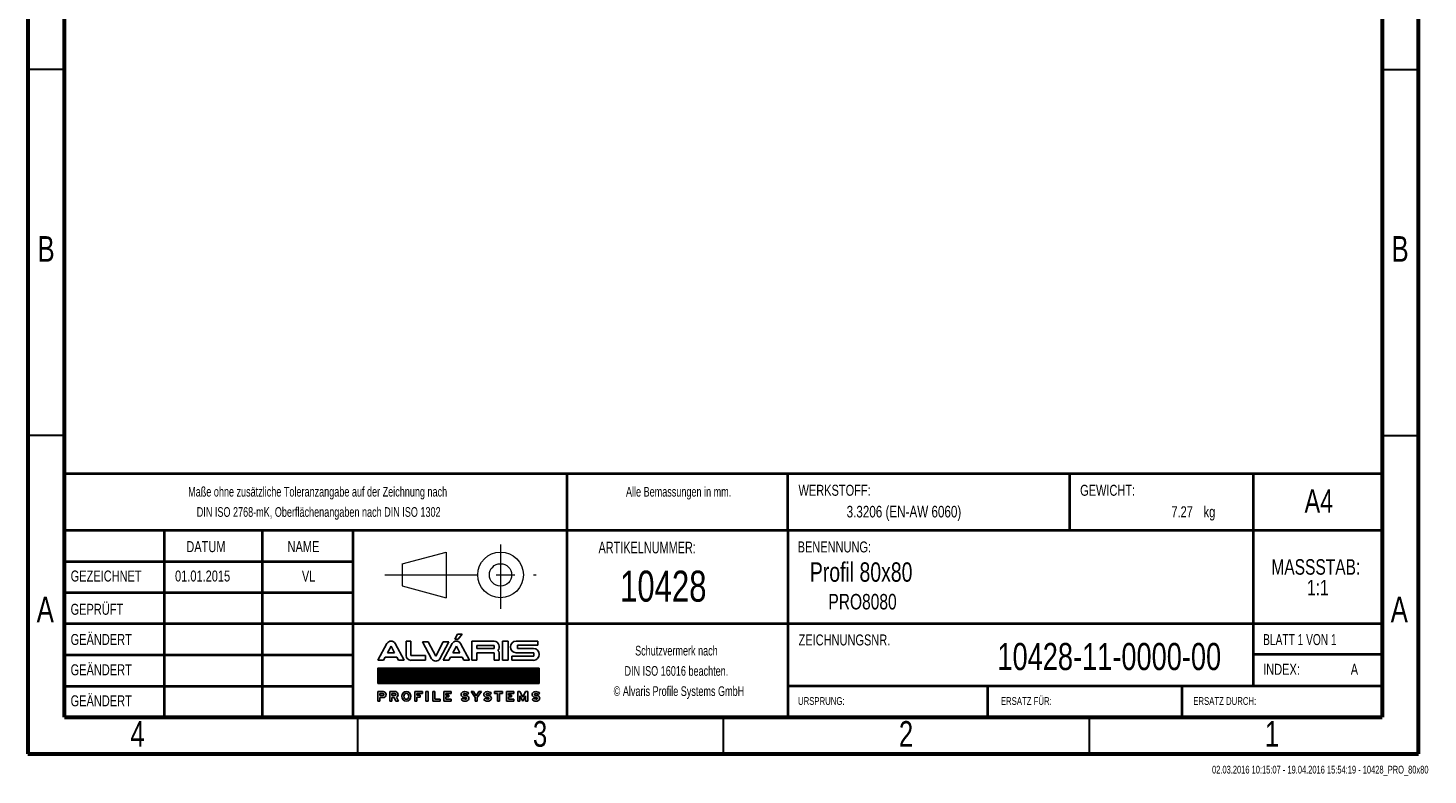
# Model space of a CAD drawing. Header units: millimetres. Extents: x 15 to 206, y 2 to 292.
# Tile 1 of 2: x 15 to 206, y 2 to 104. Entities that reach past the tile are written whole.
import ezdxf

# ---------------------------------------------------------------- set-up
doc = ezdxf.new("R2010")
doc.units = ezdxf.units.MM
doc.header["$PDSIZE"] = -1
doc.linetypes.add('CENTERX2', pattern=[20.32, 12.7, -2.54, 2.54, -2.54])
doc.layers.add('FORMAT', color=7, linetype='Continuous')
doc.layers.add('SLD-0', color=179, linetype='Continuous')
doc.styles.add('SLDTEXTSTYLE0', font='TXT', dxfattribs={"width": 0.75})
doc.styles.add('SLDTEXTSTYLE1', font='TXT', dxfattribs={"width": 0.692308})
doc.styles.add('SLDTEXTSTYLE2', font='TXT', dxfattribs={"width": 0.7})

# ---------------------------------------------------------------- blocks, each defined once
blk = doc.blocks.new('ALVARIS-LOGO_BL1')
at = {"layer": 'SLD-0', "color": 2, "linetype": 'Continuous'}
for p, q in [((-18.5, 130.5), (-6, 152.4)), ((-18.5, 130.5), (-2.9, 130.5)), ((-6, 152.4), (14.6, 152.4)), ((-2.9, 130.5), (14.6, 152.4)), ((-368.6, 33.5), (-327.7, 110.4)), ((-325.1, 67.6), (-308.8, 98.1)), ((-292.6, 67.6), (-325.1, 67.6)), ((-308.8, 98.1), (-292.6, 67.6)), ((-249, 33.5), (-289.9, 110.4)), ((-239.9, 121.2), (-218.3, 121.2)), ((-239.9, 121.2), (-239.9, 55)), ((-218.3, 121.2), (-218.3, 55)), ((-139.8, 117.8), (-165.3, 117.8)), ((-165.3, 117.8), (-124.3, 40.9)), ((-105.4, 53.2), (-139.8, 117.8)), ((-71, 117.8), (-105.4, 53.2)), ((-45.6, 117.8), (-86.5, 40.9)), ((-71.1, 33.5), (-30.2, 110.4)), ((-45.6, 117.8), (-71, 117.8)), ((-27.6, 67.6), (-11.3, 98.1)), ((4.9, 67.6), (-27.6, 67.6)), ((-11.3, 98.1), (4.9, 67.6)), ((48.5, 33.5), (7.6, 110.4)), ((59.3, 33.5), (59.3, 121.2)), ((59.3, 121.2), (161.1, 121.2)), ((82.2, 100.8), (82.2, 88)), ((161.1, 100.8), (82.2, 100.8)), ((82.2, 88), (161.1, 88)), ((82.2, 67.6), (82.2, 33.5)), ((82.2, 67.6), (161.1, 67.6)), ((161.1, 88), (161.1, 100.8)), ((161.1, 67.6), (161.1, 33.5)), ((184, 33.5), (184, 67.6)), ((198.5, 33.5), (198.5, 121.2)), ((198.5, 121.2), (224.9, 121.2)), ((224.9, 33.5), (224.9, 121.2)), ((260.8, 121.2), (359.8, 121.2)), ((341.3, 67.6), (260.8, 67.6)), ((359.8, 102.2), (267.3, 102.2)), ((267.3, 102.2), (267.3, 88)), ((267.3, 88), (340, 88)), ((341.3, 52.7), (341.3, 67.6)), ((359.8, 121.2), (359.8, 102.2)), ((-368.6, 33.5), (-343.2, 33.5)), ((-343.2, 33.5), (-335.2, 48.5)), ((-335.2, 48.5), (-282.4, 48.5)), ((-282.4, 48.5), (-274.4, 33.5)), ((-274.4, 33.5), (-249, 33.5)), ((-218.3, 55), (-151.8, 55)), ((-151.8, 33.5), (-218.3, 33.5)), ((-151.8, 55), (-151.8, 33.5)), ((-71.1, 33.5), (-45.7, 33.5)), ((-45.7, 33.5), (-37.7, 48.5)), ((-37.7, 48.5), (15.1, 48.5)), ((15.1, 48.5), (23.1, 33.5)), ((23.1, 33.5), (48.5, 33.5)), ((82.2, 33.5), (59.3, 33.5)), ((161.1, 33.5), (184, 33.5)), ((224.9, 33.5), (198.5, 33.5)), ((241.1, 33.5), (241.1, 52.7)), ((241.1, 52.7), (341.3, 52.7)), ((241.1, 33.5), (340, 33.5)), ((-368.6, -1.7), (365.4, -1.7)), ((-368.6, -72.5), (-368.6, -1.7)), ((365.4, -1.7), (-368.6, -1.7)), ((-368.6, -1.7), (-368.6, -72.5)), ((-368.6, -71.5), (-298.8, -1.7)), ((-368.6, -67.5), (-302.8, -1.7)), ((-368.6, -63.6), (-306.7, -1.7)), ((-368.6, -59.6), (-310.7, -1.7)), ((-368.6, -55.7), (-314.6, -1.7)), ((-368.6, -51.7), (-318.6, -1.7)), ((-368.6, -47.8), (-322.5, -1.7)), ((-368.6, -43.8), (-326.5, -1.7)), ((-368.6, -39.9), (-330.5, -1.7)), ((-368.6, -35.9), (-334.4, -1.7)), ((-368.6, -31.9), (-338.4, -1.7)), ((-368.6, -28), (-342.3, -1.7)), ((-368.6, -24), (-346.3, -1.7)), ((-368.6, -20.1), (-350.2, -1.7)), ((-368.6, -16.1), (-354.2, -1.7)), ((-368.6, -12.2), (-358.1, -1.7)), ((-368.6, -8.2), (-362.1, -1.7)), ((-368.6, -4.3), (-366, -1.7)), ((-365.7, -72.5), (-294.9, -1.7)), ((-361.7, -72.5), (-290.9, -1.7)), ((-357.8, -72.5), (-287, -1.7)), ((-353.8, -72.5), (-283, -1.7)), ((-349.8, -72.5), (-279.1, -1.7)), ((-345.9, -72.5), (-275.1, -1.7)), ((-341.9, -72.5), (-271.2, -1.7)), ((-338, -72.5), (-267.2, -1.7)), ((-334, -72.5), (-263.2, -1.7)), ((-330.1, -72.5), (-259.3, -1.7)), ((-326.1, -72.5), (-255.3, -1.7)), ((-322.2, -72.5), (-251.4, -1.7)), ((-318.2, -72.5), (-247.4, -1.7)), ((-314.3, -72.5), (-243.5, -1.7)), ((-310.3, -72.5), (-239.5, -1.7)), ((-306.4, -72.5), (-235.6, -1.7)), ((-302.4, -72.5), (-231.6, -1.7)), ((-298.5, -72.5), (-227.7, -1.7)), ((-294.5, -72.5), (-223.7, -1.7)), ((-290.5, -72.5), (-219.8, -1.7)), ((-286.6, -72.5), (-215.8, -1.7)), ((-282.6, -72.5), (-211.8, -1.7)), ((-278.7, -72.5), (-207.9, -1.7)), ((-274.7, -72.5), (-203.9, -1.7)), ((-270.8, -72.5), (-200, -1.7)), ((-266.8, -72.5), (-196, -1.7)), ((-262.9, -72.5), (-192.1, -1.7)), ((-258.9, -72.5), (-188.1, -1.7)), ((-255, -72.5), (-184.2, -1.7)), ((-251, -72.5), (-180.2, -1.7)), ((-247.1, -72.5), (-176.3, -1.7)), ((-243.1, -72.5), (-172.3, -1.7)), ((-239.2, -72.5), (-168.4, -1.7)), ((-235.2, -72.5), (-164.4, -1.7)), ((-231.2, -72.5), (-160.5, -1.7)), ((-227.3, -72.5), (-156.5, -1.7)), ((-223.3, -72.5), (-152.5, -1.7)), ((-219.4, -72.5), (-148.6, -1.7)), ((-215.4, -72.5), (-144.6, -1.7)), ((-211.5, -72.5), (-140.7, -1.7)), ((-207.5, -72.5), (-136.7, -1.7)), ((-203.6, -72.5), (-132.8, -1.7)), ((-199.6, -72.5), (-128.8, -1.7)), ((-195.7, -72.5), (-124.9, -1.7)), ((-191.7, -72.5), (-120.9, -1.7)), ((-187.8, -72.5), (-117, -1.7)), ((-183.8, -72.5), (-113, -1.7)), ((-179.8, -72.5), (-109.1, -1.7)), ((-175.9, -72.5), (-105.1, -1.7)), ((-171.9, -72.5), (-101.2, -1.7)), ((-168, -72.5), (-97.2, -1.7)), ((-164, -72.5), (-93.2, -1.7)), ((-160.1, -72.5), (-89.3, -1.7)), ((-156.1, -72.5), (-85.3, -1.7)), ((-152.2, -72.5), (-81.4, -1.7)), ((-148.2, -72.5), (-77.4, -1.7)), ((-144.3, -72.5), (-73.5, -1.7)), ((-140.3, -72.5), (-69.5, -1.7)), ((-136.4, -72.5), (-65.6, -1.7)), ((-132.4, -72.5), (-61.6, -1.7)), ((-128.5, -72.5), (-57.7, -1.7)), ((-124.5, -72.5), (-53.7, -1.7)), ((-120.5, -72.5), (-49.8, -1.7)), ((-116.6, -72.5), (-45.8, -1.7)), ((-112.6, -72.5), (-41.8, -1.7)), ((-108.7, -72.5), (-37.9, -1.7)), ((-104.7, -72.5), (-33.9, -1.7)), ((-100.8, -72.5), (-30, -1.7)), ((-96.8, -72.5), (-26, -1.7)), ((-92.9, -72.5), (-22.1, -1.7)), ((-88.9, -72.5), (-18.1, -1.7)), ((-85, -72.5), (-14.2, -1.7)), ((-81, -72.5), (-10.2, -1.7)), ((-77.1, -72.5), (-6.3, -1.7)), ((-73.1, -72.5), (-2.3, -1.7)), ((-69.2, -72.5), (1.6, -1.7)), ((-65.2, -72.5), (5.6, -1.7)), ((-61.2, -72.5), (9.5, -1.7)), ((-57.3, -72.5), (13.5, -1.7)), ((-53.3, -72.5), (17.5, -1.7)), ((-49.4, -72.5), (21.4, -1.7)), ((-45.4, -72.5), (25.4, -1.7)), ((-41.5, -72.5), (29.3, -1.7)), ((-37.5, -72.5), (33.3, -1.7)), ((-33.6, -72.5), (37.2, -1.7)), ((-29.6, -72.5), (41.2, -1.7)), ((-25.7, -72.5), (45.1, -1.7)), ((-21.7, -72.5), (49.1, -1.7)), ((-17.8, -72.5), (53, -1.7)), ((-13.8, -72.5), (57, -1.7)), ((-9.8, -72.5), (60.9, -1.7)), ((-5.9, -72.5), (64.9, -1.7)), ((-1.9, -72.5), (68.8, -1.7)), ((2, -72.5), (72.8, -1.7)), ((6, -72.5), (76.8, -1.7)), ((9.9, -72.5), (80.7, -1.7)), ((13.9, -72.5), (84.7, -1.7)), ((17.8, -72.5), (88.6, -1.7)), ((21.8, -72.5), (92.6, -1.7)), ((25.7, -72.5), (96.5, -1.7)), ((29.7, -72.5), (100.5, -1.7)), ((33.6, -72.5), (104.4, -1.7)), ((37.6, -72.5), (108.4, -1.7)), ((41.5, -72.5), (112.3, -1.7)), ((45.5, -72.5), (116.3, -1.7)), ((49.5, -72.5), (120.2, -1.7)), ((53.4, -72.5), (124.2, -1.7)), ((57.4, -72.5), (128.1, -1.7)), ((61.3, -72.5), (132.1, -1.7)), ((65.3, -72.5), (136.1, -1.7)), ((69.2, -72.5), (140, -1.7)), ((73.2, -72.5), (144, -1.7)), ((77.1, -72.5), (147.9, -1.7)), ((81.1, -72.5), (151.9, -1.7)), ((85, -72.5), (155.8, -1.7)), ((89, -72.5), (159.8, -1.7)), ((92.9, -72.5), (163.7, -1.7)), ((96.9, -72.5), (167.7, -1.7)), ((100.8, -72.5), (171.6, -1.7)), ((104.8, -72.5), (175.6, -1.7)), ((108.8, -72.5), (179.5, -1.7)), ((112.7, -72.5), (183.5, -1.7)), ((116.7, -72.5), (187.5, -1.7)), ((120.6, -72.5), (191.4, -1.7)), ((124.6, -72.5), (195.4, -1.7)), ((128.5, -72.5), (199.3, -1.7)), ((132.5, -72.5), (203.3, -1.7)), ((136.4, -72.5), (207.2, -1.7)), ((140.4, -72.5), (211.2, -1.7)), ((144.3, -72.5), (215.1, -1.7)), ((148.3, -72.5), (219.1, -1.7)), ((152.2, -72.5), (223, -1.7)), ((156.2, -72.5), (227, -1.7)), ((160.1, -72.5), (230.9, -1.7)), ((164.1, -72.5), (234.9, -1.7)), ((168.1, -72.5), (238.8, -1.7)), ((172, -72.5), (242.8, -1.7)), ((176, -72.5), (246.8, -1.7)), ((179.9, -72.5), (250.7, -1.7)), ((183.9, -72.5), (254.7, -1.7)), ((187.8, -72.5), (258.6, -1.7)), ((191.8, -72.5), (262.6, -1.7)), ((195.7, -72.5), (266.5, -1.7)), ((199.7, -72.5), (270.5, -1.7)), ((203.6, -72.5), (274.4, -1.7)), ((207.6, -72.5), (278.4, -1.7)), ((211.5, -72.5), (282.3, -1.7)), ((215.5, -72.5), (286.3, -1.7)), ((219.5, -72.5), (290.2, -1.7)), ((223.4, -72.5), (294.2, -1.7)), ((227.4, -72.5), (298.1, -1.7)), ((231.3, -72.5), (302.1, -1.7)), ((235.3, -72.5), (306.1, -1.7)), ((239.2, -72.5), (310, -1.7)), ((243.2, -72.5), (314, -1.7)), ((247.1, -72.5), (317.9, -1.7)), ((251.1, -72.5), (321.9, -1.7)), ((255, -72.5), (325.8, -1.7)), ((259, -72.5), (329.8, -1.7)), ((262.9, -72.5), (333.7, -1.7)), ((266.9, -72.5), (337.7, -1.7)), ((270.8, -72.5), (341.6, -1.7)), ((274.8, -72.5), (345.6, -1.7)), ((278.8, -72.5), (349.5, -1.7)), ((282.7, -72.5), (353.5, -1.7)), ((286.7, -72.5), (357.5, -1.7)), ((290.6, -72.5), (361.4, -1.7)), ((294.6, -72.5), (365.4, -1.7)), ((298.5, -72.5), (365.4, -5.6)), ((302.5, -72.5), (365.4, -9.5)), ((306.4, -72.5), (365.4, -13.5)), ((310.4, -72.5), (365.4, -17.4)), ((314.3, -72.5), (365.4, -21.4)), ((318.3, -72.5), (365.4, -25.3)), ((322.2, -72.5), (365.4, -29.3)), ((326.2, -72.5), (365.4, -33.2)), ((330.1, -72.5), (365.4, -37.2)), ((334.1, -72.5), (365.4, -41.1)), ((338.1, -72.5), (365.4, -45.1)), ((342, -72.5), (365.4, -49.1)), ((346, -72.5), (365.4, -53)), ((349.9, -72.5), (365.4, -57)), ((353.9, -72.5), (365.4, -60.9)), ((365.4, -1.7), (365.4, -72.5)), ((365.4, -72.5), (365.4, -1.7)), ((365.4, -72.5), (-368.6, -72.5)), ((-368.6, -72.5), (365.4, -72.5)), ((-368.6, -108.1), (-368.6, -152.4)), ((-368.6, -108.1), (-345.2, -108.1)), ((-359.4, -127.2), (-359.4, -117.3)), ((-359.4, -117.3), (-346.2, -117.3)), ((-359.4, -127.2), (-346.2, -127.2)), ((-314.5, -108.1), (-314.5, -152.4)), ((-314.5, -108.1), (-291.1, -108.1)), ((-305.3, -127.2), (-305.3, -117.3)), ((-305.3, -117.3), (-292, -117.3)), ((-305.3, -127.2), (-292, -127.2)), ((-200.9, -108.1), (-166.2, -108.1)), ((-200.9, -152.4), (-200.9, -108.1)), ((-166.2, -117.3), (-191.2, -117.3)), ((-191.2, -117.3), (-191.2, -124.8)), ((-191.2, -124.8), (-176.7, -124.8)), ((-176.7, -124.8), (-176.7, -133.5)), ((-166.2, -108.1), (-166.2, -117.3)), ((-149.7, -108.1), (-140, -108.1)), ((-149.7, -152.4), (-149.7, -108.1)), ((-140, -108.1), (-140, -152.4)), ((-119.3, -108.1), (-119.3, -152.4)), ((-109.6, -108.1), (-119.3, -108.1)), ((-109.6, -142.7), (-109.6, -108.1)), ((-68.9, -152.4), (-68.9, -108.1)), ((-68.9, -108.1), (-35, -108.1)), ((-35, -117.3), (-58.9, -117.3)), ((-58.9, -117.3), (-58.9, -124.8)), ((-58.9, -124.8), (-45.3, -124.8)), ((-45.3, -124.8), (-45.3, -132.9)), ((-35, -108.1), (-35, -117.3)), ((27, -126.1), (28.9, -126.1)), ((38.3, -122.2), (45.7, -116.2)), ((55.9, -108.1), (67.4, -108.1)), ((74.5, -135.1), (55.9, -108.1)), ((67.4, -108.1), (79.2, -127.4)), ((79.2, -127.4), (91, -108.1)), ((102.5, -108.1), (83.9, -135.1)), ((91, -108.1), (102.5, -108.1)), ((129.8, -126.1), (131.6, -126.1)), ((141.1, -122.2), (148.4, -116.2)), ((161.8, -117.3), (161.8, -108.1)), ((161.8, -108.1), (199.3, -108.1)), ((175.8, -117.3), (161.8, -117.3)), ((175.8, -152.4), (175.8, -117.3)), ((199.3, -117.3), (185.6, -117.3)), ((185.6, -117.3), (185.6, -152.4)), ((199.3, -108.1), (199.3, -117.3)), ((216.2, -152.4), (216.2, -108.1)), ((216.2, -108.1), (250.1, -108.1)), ((250.1, -117.3), (226.2, -117.3)), ((226.2, -117.3), (226.2, -124.8)), ((226.2, -124.8), (239.8, -124.8)), ((239.8, -124.8), (239.8, -132.9)), ((250.1, -108.1), (250.1, -117.3)), ((268.4, -152.4), (268.4, -108.1)), ((268.4, -108.1), (278, -108.1)), ((291.1, -134.4), (278, -108.1)), ((291.1, -134.4), (304.2, -108.1)), ((304.2, -108.1), (313.8, -108.1)), ((313.8, -152.4), (313.8, -108.1)), ((350, -126.1), (351.9, -126.1)), ((357.8, -72.5), (365.4, -64.9)), ((361.3, -122.2), (368.6, -116.2)), ((361.8, -72.5), (365.4, -68.8)), ((-368.6, -152.4), (-359.4, -152.4)), ((-359.4, -152.4), (-359.4, -136.5)), ((-359.4, -136.5), (-345.2, -136.5)), ((-314.5, -152.4), (-305.3, -152.4)), ((-305.3, -152.4), (-305.3, -136.5)), ((-305.3, -136.5), (-295.3, -136.5)), ((-295.3, -136.5), (-286.5, -152.4)), ((-275, -152.4), (-286.5, -152.4)), ((-284.6, -134.9), (-275, -152.4)), ((-191.2, -152.4), (-200.9, -152.4)), ((-176.7, -133.5), (-191.2, -133.5)), ((-191.2, -133.5), (-191.2, -152.4)), ((-140, -152.4), (-149.7, -152.4)), ((-119.3, -152.4), (-85.2, -152.4)), ((-85.2, -142.7), (-109.6, -142.7)), ((-85.2, -152.4), (-85.2, -142.7)), ((-35, -152.4), (-68.9, -152.4)), ((-45.3, -132.9), (-58.9, -132.9)), ((-58.9, -132.9), (-58.9, -142.7)), ((-58.9, -142.7), (-35, -142.7)), ((-35, -142.7), (-35, -152.4)), ((17.6, -139.1), (10.3, -145.2)), ((27, -135.3), (28.9, -135.3)), ((74.5, -152.4), (74.5, -135.1)), ((83.9, -152.4), (74.5, -152.4)), ((83.9, -135.1), (83.9, -152.4)), ((120.4, -139.1), (113, -145.2)), ((129.8, -135.3), (131.6, -135.3)), ((185.6, -152.4), (175.8, -152.4)), ((250.1, -152.4), (216.2, -152.4)), ((239.8, -132.9), (226.2, -132.9)), ((226.2, -132.9), (226.2, -142.7)), ((226.2, -142.7), (250.1, -142.7)), ((250.1, -142.7), (250.1, -152.4)), ((278.4, -152.4), (268.4, -152.4)), ((278.4, -127.9), (291.1, -152.4)), ((278.4, -127.9), (278.4, -152.4)), ((303.8, -127.9), (291.1, -152.4)), ((303.8, -127.9), (303.8, -152.4)), ((303.8, -152.4), (313.8, -152.4)), ((340.6, -139.1), (333.2, -145.2)), ((350, -135.3), (351.9, -135.3))]:
    blk.add_line(p, q, dxfattribs=at)
for centre, radius, start, end in [((-308.8, 99.3), 21.9, 30.42764, 149.57236), ((-11.3, 99.3), 21.9, 30.42764, 149.57236), ((156.9, 94.5), 27, 321.76228, 80.96222), ((161, 61.2), 23.9, 15.46235, 43.90993), ((262.3, 94.4), 26.9, 93.03544, 266.96456), ((338.1, 60.7), 27.3, 273.93117, 86.06883), ((-218.3, 55), 21.6, 180, 270), ((-105.4, 52), 21.9, 210.42764, 329.57236), ((-346.2, -122.3), 4.96, 270, 90), ((-345.2, -122.3), 14.2, 270, 90), ((-292, -122.3), 4.96, 270, 90), ((-291.1, -122.3), 14.2, 297.02151, 90), ((27, -134.2), 16.5, 46.72744, 90.01421), ((129.8, -134.2), 16.5, 46.72744, 90.01421), ((350, -134.2), 16.5, 46.72744, 90.01421), ((28.9, -127.2), 16.5, 226.72744, 270.01421), ((131.6, -127.2), 16.5, 226.72744, 270.01421), ((351.9, -127.2), 16.5, 226.72744, 270.01421)]:
    blk.add_arc(centre, radius, start, end, dxfattribs=at)
for centre, major_axis, ratio in [((-239.3, -130.2), (0, 22.2), 0.948396), ((-239.3, -130.1), (0, 13.9), 0.802774)]:
    blk.add_ellipse(centre, major_axis=major_axis, ratio=ratio, dxfattribs=at)
for centre, major_axis, ratio, start_param, end_param in [((27, -122.1), (-16.6, 0), 0.794296, 4.712389, 7.853982), ((27, -121.9), (-6.28, 0), 0.661774, 4.712389, 7.853982), ((27, -122.1), (-20.9, 0), 0.630369, 3.608164, 4.712389), ((28.9, -139.2), (16.6, 0), 0.794296, 4.712389, 7.853982), ((129.8, -122.1), (-16.6, 0), 0.794296, 4.712389, 7.853982), ((129.8, -121.9), (-6.28, 0), 0.661774, 4.712389, 7.853982), ((129.8, -122.1), (-20.9, 0), 0.630369, 3.608164, 4.712389), ((131.6, -139.2), (16.6, 0), 0.794296, 4.712389, 7.853982), ((350, -122.1), (-16.6, 0), 0.794296, 4.712389, 7.853982), ((350, -121.9), (-6.28, 0), 0.661774, 4.712389, 7.853982), ((350, -122.1), (-20.9, 0), 0.630369, 3.608164, 4.712389), ((351.9, -139.2), (16.6, 0), 0.794296, 4.712389, 7.853982), ((28.9, -139.2), (20.9, 0), 0.630369, 3.608164, 4.712389), ((28.9, -139.5), (6.28, 0), 0.661774, 4.712389, 7.853982), ((131.6, -139.2), (20.9, 0), 0.630369, 3.608164, 4.712389), ((131.6, -139.5), (6.28, 0), 0.661774, 4.712389, 7.853982), ((351.9, -139.2), (20.9, 0), 0.630369, 3.608164, 4.712389), ((351.9, -139.5), (6.28, 0), 0.661774, 4.712389, 7.853982)]:
    blk.add_ellipse(centre, major_axis=major_axis, ratio=ratio, start_param=start_param, end_param=end_param, dxfattribs=at)
blk = doc.blocks.new('Block2')
at = {"color": 7, "linetype": 'CENTERX2', "lineweight": 0}
for p, q in [((289.49, 33.46), (289.49, 24.67)), ((273.66, 29.29), (294.36, 29.29))]:
    blk.add_line(p, q, dxfattribs=at)
at = {"color": 7, "linetype": 'Continuous', "lineweight": 0}
for p, q in [((276.07, 30.81), (282.06, 32.4)), ((276.07, 30.81), (276.07, 27.78)), ((282.06, 32.4), (282.06, 26.16)), ((276.07, 27.78), (282.06, 26.16))]:
    blk.add_line(p, q, dxfattribs=at)
for radius in [3.12, 1.52]:
    blk.add_circle((289.49, 29.29), radius, dxfattribs=at)
blk.add_attdef('AUTOATTR7', (0, 0), '', height=1, dxfattribs=at)
blk = doc.blocks.new('SW_NOTE_0')
at = {"color": 0, "linetype": 'Continuous', "lineweight": 0, "char_height": 2.117, "attachment_point": 2, "style": 'SLDTEXTSTYLE0'}
for s, insert in [('MASSSTAB:', (6.98, 2.73)), ('1:1', (7.25, -0.09))]:
    blk.add_mtext(s, dxfattribs=dict(at, insert=insert))
blk = doc.blocks.new('SW_NOTE_1')
at = {"color": 0, "linetype": 'Continuous', "lineweight": 0, "char_height": 1.3229, "attachment_point": 2, "style": 'SLDTEXTSTYLE2'}
for s, insert in [('Schutzvermerk nach', (8.16, 1.71)), ('DIN ISO 16016 beachten.', (8.15, -1.06)), ('© Alvaris Profile Systems GmbH', (8.5, -3.82))]:
    blk.add_mtext(s, dxfattribs=dict(at, insert=insert))
blk = doc.blocks.new('SW_NOTE_2')
at = {"color": 0, "linetype": 'Continuous', "lineweight": 0, "char_height": 1.3229, "attachment_point": 2, "style": 'SLDTEXTSTYLE2'}
for s, insert in [('Maße ohne zusätzliche Toleranzangabe auf der Zeichnung nach', (25.55, 1.71)), ('DIN ISO 2768-mK, Oberflächenangaben nach DIN ISO 1302', (25.69, -1.06))]:
    blk.add_mtext(s, dxfattribs=dict(at, insert=insert))

msp = doc.modelspace()

# ---------------------------------------------------------------- linework, layer by layer
at = {"color": 7, "linetype": 'Continuous', "lineweight": 60}
for p, q in [((15, 292), (15, 5)), ((205, 5), (205, 292)), ((20, 10), (20, 287)), ((200, 287), (200, 10)), ((20, 10), (200, 10)), ((15, 5), (205, 5))]:
    msp.add_line(p, q, dxfattribs=at)
at = {"color": 7, "linetype": 'Continuous', "lineweight": 30}
for p, q in [((20, 98.5), (15, 98.5)), ((200, 98.5), (205, 98.5)), ((20, 48.5), (15, 48.5)), ((200, 48.5), (205, 48.5)), ((60, 10), (60, 5)), ((110, 10), (110, 5)), ((160, 10), (160, 5))]:
    msp.add_line(p, q, dxfattribs=at)
at = {"color": 7, "linetype": 'Continuous', "lineweight": 40}
for p, q in [((20, 65.25), (20, 10)), ((200, 43.263), (20, 43.263)), ((20, 43.263), (20, 10)), ((88.645, 35.5), (88.645, 43.263)), ((118.8, 35.5), (118.8, 43.263)), ((157.357, 35.5), (157.357, 43.263)), ((182.443, 35.5), (182.443, 43.263)), ((118.8, 35.5), (20, 35.5)), ((33.596, 35.5), (33.596, 10)), ((46.991, 35.5), (46.991, 10)), ((59.403, 35.5), (59.403, 10)), ((88.645, 10), (88.645, 35.5)), ((118.8, 35.5), (118.8, 10)), ((182.443, 35.5), (118.8, 35.5)), ((182.443, 14.325), (182.443, 35.5)), ((200, 35.5), (182.443, 35.5)), ((59.403, 31.25), (20, 31.25)), ((59.403, 27), (20, 27)), ((200, 22.75), (20, 22.75)), ((59.403, 18.475), (20, 18.475)), ((200, 18.575), (182.443, 18.575)), ((20, 14.25), (59.403, 14.25)), ((200, 14.25), (118.8, 14.25)), ((146.129, 10), (146.129, 14.25)), ((172.682, 10), (172.682, 14.25))]:
    msp.add_line(p, q, dxfattribs=at)
at = {"color": 7, "linetype": 'Continuous', "lineweight": 0}
msp.add_line((118.8, 14.25), (200, 14.25), dxfattribs=at)
msp.add_point((200, 46.224), dxfattribs=at)

# ---------------------------------------------------------------- block references
for name, p in [('SW_NOTE_2', (29.024, 39.767)), ('SW_NOTE_0', (183.974, 28.867)), ('SW_NOTE_1', (95.436, 18.055))]:
    msp.add_blockref(name, p, dxfattribs=at)
at = {"color": 7, "linetype": 'Continuous'}
msp.add_blockref('Block2', (-209.927, 0.164), dxfattribs=at)
at = {"layer": 'FORMAT', "xscale": 0.03, "yscale": 0.03, "zscale": 0.03}
msp.add_blockref('ALVARIS-LOGO_BL1', (73.869, 16.777), dxfattribs=at)

# ---------------------------------------------------------------- texts
at = {"color": 7, "linetype": 'Continuous', "lineweight": 0}
for s, insert, char_height, attachment_point, style in [('B', (17.473, 75.732), 3.5, 2, 'SLDTEXTSTYLE0'), ('B', (202.473, 75.732), 3.5, 2, 'SLDTEXTSTYLE0'), ('Alle Bemassungen in mm.', (103.894, 41.472), 1.32292, 2, 'SLDTEXTSTYLE2'), ('WERKSTOFF:', (120.274, 41.761), 1.5, 1, 'SLDTEXTSTYLE0'), ('GEWICHT:', (158.753, 41.76), 1.4986, 1, 'SLDTEXTSTYLE0'), ('A4', (191.366, 41.128), 3.175, 2, 'SLDTEXTSTYLE0'), ('3.3206 (EN-AW 6060)', (142.512, 38.887), 1.5875, 3, 'SLDTEXTSTYLE0'), ('7.27', (174.15, 38.823), 1.4986, 3, 'SLDTEXTSTYLE0'), ('kg', (175.627, 38.823), 1.4986, 1, 'SLDTEXTSTYLE0'), ('DATUM', (36.633, 34.066), 1.5, 1, 'SLDTEXTSTYLE0'), ('NAME', (50.463, 34.066), 1.5, 1, 'SLDTEXTSTYLE0'), ('ARTIKELNUMMER:', (99.597, 33.981), 1.5875, 2, 'SLDTEXTSTYLE2'), ('BENENNUNG:', (120.156, 34.025), 1.5, 1, 'SLDTEXTSTYLE0'), ('Profil 80x80', (121.826, 31.162), 2.64583, 1, 'SLDTEXTSTYLE0'), ('GEZEICHNET', (20.83, 30.048), 1.5, 1, 'SLDTEXTSTYLE0'), ('01.01.2015', (35.09, 30.048), 1.5, 1, 'SLDTEXTSTYLE0'), ('VL', (53.341, 30.048), 1.5, 2, 'SLDTEXTSTYLE0'), ('10428', (95.897, 30.031), 4.2333, 1, 'SLDTEXTSTYLE0'), ('PRO8080', (124.36, 26.853), 2.1167, 1, 'SLDTEXTSTYLE0'), ('A', (17.36, 26.482), 3.5, 2, 'SLDTEXTSTYLE0'), ('GEPRÜFT', (20.819, 25.505), 1.5, 1, 'SLDTEXTSTYLE0'), ('A', (202.36, 26.482), 3.5, 2, 'SLDTEXTSTYLE0'), ('GEÄNDERT', (20.822, 21.38), 1.5, 1, 'SLDTEXTSTYLE0'), ('ZEICHNUNGSNR.', (120.279, 21.317), 1.5, 1, 'SLDTEXTSTYLE0'), ('BLATT 1 VON 1', (183.765, 21.367), 1.5, 1, 'SLDTEXTSTYLE1'), ('10428-11-0000-00', (178.022, 20.154), 3.70417, 3, 'SLDTEXTSTYLE0'), ('GEÄNDERT', (20.822, 17.239), 1.5, 1, 'SLDTEXTSTYLE0'), ('INDEX:', (183.765, 17.304), 1.5, 1, 'SLDTEXTSTYLE0'), ('A', (195.727, 17.304), 1.5, 1, 'SLDTEXTSTYLE0'), ('GEÄNDERT', (20.822, 13.004), 1.5, 1, 'SLDTEXTSTYLE0'), ('URSPRUNG:', (120.202, 12.756), 1.0583, 1, 'SLDTEXTSTYLE0'), ('ERSATZ FÜR:', (147.922, 12.756), 1.05833, 1, 'SLDTEXTSTYLE0'), ('ERSATZ DURCH:', (174.204, 12.756), 1.05833, 1, 'SLDTEXTSTYLE0'), ('4', (29.965, 9.482), 3.5, 2, 'SLDTEXTSTYLE0'), ('3', (84.965, 9.482), 3.5, 2, 'SLDTEXTSTYLE0'), ('2', (134.965, 9.482), 3.5, 2, 'SLDTEXTSTYLE0'), ('1', (184.965, 9.482), 3.5, 2, 'SLDTEXTSTYLE0'), ('02.03.2016 10:15:07 - 19.04.2016 15:54:19 - 10428_PRO_80x80', (206.352, 3.379), 1.05833, 3, 'SLDTEXTSTYLE2')]:
    msp.add_mtext(s, dxfattribs=dict(at, insert=insert, char_height=char_height, attachment_point=attachment_point, style=style))

doc.saveas('drawing.dxf')
